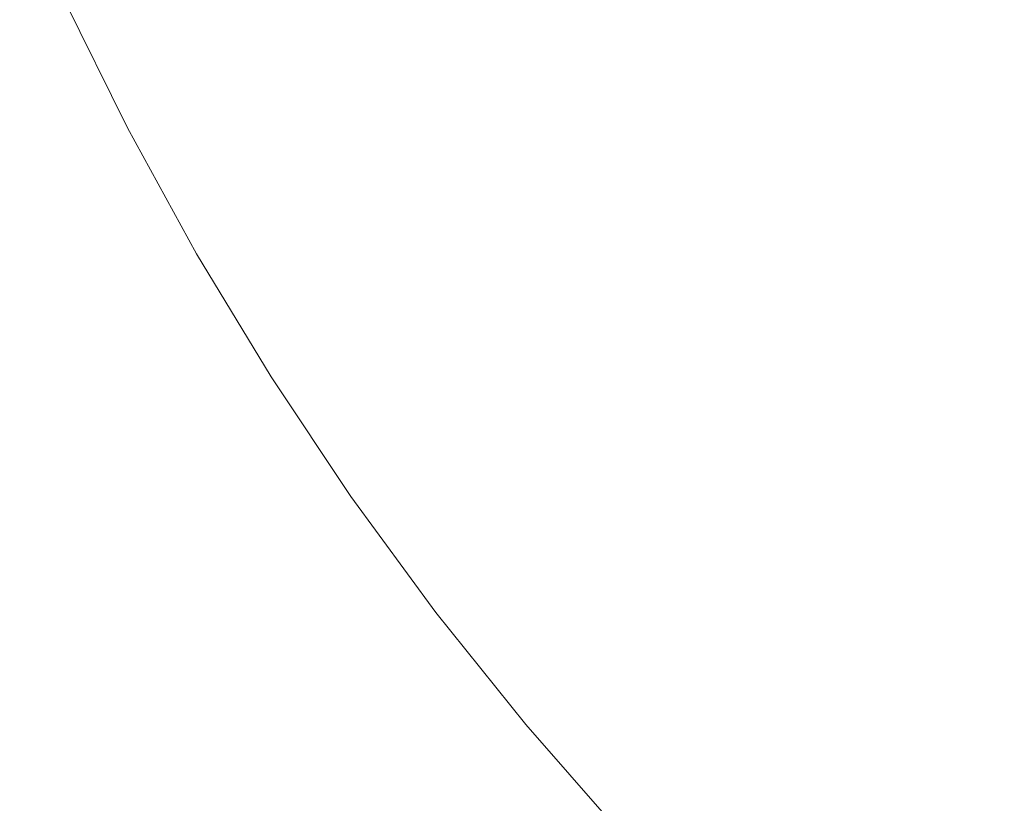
# Model space of a CAD drawing. Header units: centimetres. Extents: x -26 to 27.3, y -25.9 to -24.1.
# Tile 67 of 224: x -8.1934 to -8.1037, y -25.5599 to -25.4886. Entities that reach past the tile are written whole.
import ezdxf

# ---------------------------------------------------------------- set-up
doc = ezdxf.new("R2010")
doc.units = ezdxf.units.CM
doc.header["$LTSCALE"] = 2.54
doc.layers.add('Lucido design-1', color=7, linetype='Continuous')

# ---------------------------------------------------------------- blocks, each defined once
blk = doc.blocks.new('Gruppo-7-1')
at = {"color": 7, "linetype": 'Continuous', "lineweight": 9}
blk.add_3dface([(-25.917482, -24.159888, 1182.422727), (-25.917482, -25.759888, 1182.422727), (27.182518, -25.759888, 1182.422727), (27.182518, -24.159888, 1182.422727)], dxfattribs=at)
for points, invisible_edges in [([(-8.194646, -25.474693, 1181.622727), (-8.189374, -25.486673, 1181.622727), (-25.917482, -25.759888, 1181.622727)], 10), ([(-8.165177, -25.48883, 1181.624904), (-8.170566, -25.477903, 1181.624904), (-8.166924, -25.476205, 1181.625844), (-8.161613, -25.486974, 1181.625844)], 15), ([(-8.168776, -25.490703, 1181.624131), (-8.174243, -25.479617, 1181.624131), (-8.170566, -25.477903, 1181.624904), (-8.165177, -25.48883, 1181.624904)], 15), ([(-8.142368, -25.489726, 1181.631218), (-8.147818, -25.479793, 1181.631218), (-8.144513, -25.478073, 1181.632951), (-8.139142, -25.487863, 1181.632951)], 15), ([(-8.121485, -25.489852, 1181.641348), (-8.12696, -25.48083, 1181.641348), (-8.12412, -25.47919, 1181.643793), (-8.118719, -25.48809, 1181.643793)], 15), ([(-8.172403, -25.492591, 1181.623525), (-8.177949, -25.481346, 1181.623525), (-8.174243, -25.479617, 1181.624131), (-8.168776, -25.490703, 1181.624131)], 15), ([(-8.145656, -25.491624, 1181.629637), (-8.151185, -25.481546, 1181.629637), (-8.147818, -25.479793, 1181.631218), (-8.142368, -25.489726, 1181.631218)], 15), ([(-8.124336, -25.491668, 1181.639037), (-8.129887, -25.48252, 1181.639037), (-8.12696, -25.48083, 1181.641348), (-8.121485, -25.489852, 1181.641348)], 15), ([(-8.103095, -25.489855, 1181.654822), (-8.108587, -25.481635, 1181.654822), (-8.106307, -25.480183, 1181.657866), (-8.10088, -25.488305, 1181.657866)], 15), ([(-8.176052, -25.494491, 1181.623088), (-8.181678, -25.483084, 1181.623088), (-8.177949, -25.481346, 1181.623525), (-8.172403, -25.492591, 1181.623525)], 15), ([(-8.149001, -25.493555, 1181.628213), (-8.154611, -25.483329, 1181.628213), (-8.151185, -25.481546, 1181.629637), (-8.145656, -25.491624, 1181.629637)], 15), ([(-8.105411, -25.491477, 1181.651887), (-8.110972, -25.483155, 1181.651887), (-8.108587, -25.481635, 1181.654822), (-8.103095, -25.489855, 1181.654822)], 15), ([(-8.127266, -25.493535, 1181.636865), (-8.132896, -25.484257, 1181.636865), (-8.129887, -25.48252, 1181.639037), (-8.124336, -25.491668, 1181.639037)], 15), ([(-8.179718, -25.496399, 1181.622822), (-8.185423, -25.484831, 1181.622822), (-8.181678, -25.483084, 1181.623088), (-8.176052, -25.494491, 1181.623088)], 15), ([(-8.152396, -25.495516, 1181.626947), (-8.158089, -25.48514, 1181.626947), (-8.154611, -25.483329, 1181.628213), (-8.149001, -25.493555, 1181.628213)], 15), ([(-8.107826, -25.493168, 1181.649067), (-8.113458, -25.484739, 1181.649067), (-8.110972, -25.483155, 1181.651887), (-8.105411, -25.491477, 1181.651887)], 15), ([(-8.130272, -25.49545, 1181.634835), (-8.135983, -25.48604, 1181.634835), (-8.132896, -25.484257, 1181.636865), (-8.127266, -25.493535, 1181.636865)], 15), ([(-8.183585, -25.498413, 1181.622727), (-8.189374, -25.486673, 1181.622727), (-8.185423, -25.484831, 1181.622822), (-8.179718, -25.496399, 1181.622822)], 14), ([(-8.155837, -25.497502, 1181.625844), (-8.161613, -25.486974, 1181.625844), (-8.158089, -25.48514, 1181.626947), (-8.152396, -25.495516, 1181.626947)], 15), ([(-8.110335, -25.494925, 1181.646368), (-8.116042, -25.486385, 1181.646368), (-8.113458, -25.484739, 1181.649067), (-8.107826, -25.493168, 1181.649067)], 15), ([(-8.133349, -25.49741, 1181.632951), (-8.139142, -25.487863, 1181.632951), (-8.135983, -25.48604, 1181.634835), (-8.130272, -25.49545, 1181.634835)], 15), ([(-8.112935, -25.496746, 1181.643793), (-8.118719, -25.48809, 1181.643793), (-8.116042, -25.486385, 1181.646368), (-8.110335, -25.494925, 1181.646368)], 15), ([(-25.917482, -25.759888, 1181.622727), (-8.189374, -25.486673, 1181.622727), (-8.183585, -25.498413, 1181.622727)], 9), ([(-8.159317, -25.499511, 1181.624904), (-8.165177, -25.48883, 1181.624904), (-8.161613, -25.486974, 1181.625844), (-8.155837, -25.497502, 1181.625844)], 15), ([(-8.136491, -25.499412, 1181.631218), (-8.142368, -25.489726, 1181.631218), (-8.139142, -25.487863, 1181.632951), (-8.133349, -25.49741, 1181.632951)], 15), ([(-8.115622, -25.498627, 1181.641348), (-8.121485, -25.489852, 1181.641348), (-8.118719, -25.48809, 1181.643793), (-8.112935, -25.496746, 1181.643793)], 15), ([(-8.162831, -25.50154, 1181.624131), (-8.168776, -25.490703, 1181.624131), (-8.165177, -25.48883, 1181.624904), (-8.159317, -25.499511, 1181.624904)], 15), ([(-8.139693, -25.501452, 1181.629637), (-8.145656, -25.491624, 1181.629637), (-8.142368, -25.489726, 1181.631218), (-8.136491, -25.499412, 1181.631218)], 15), ([(-8.118391, -25.500566, 1181.639037), (-8.124336, -25.491668, 1181.639037), (-8.121485, -25.489852, 1181.641348), (-8.115622, -25.498627, 1181.641348)], 15), ([(-8.099492, -25.499549, 1181.651887), (-8.105411, -25.491477, 1181.651887), (-8.103095, -25.489855, 1181.654822), (-8.097249, -25.497828, 1181.654822)], 15), ([(-8.166372, -25.503585, 1181.623525), (-8.172403, -25.492591, 1181.623525), (-8.168776, -25.490703, 1181.624131), (-8.162831, -25.50154, 1181.624131)], 15), ([(-8.14295, -25.503527, 1181.628213), (-8.149001, -25.493555, 1181.628213), (-8.145656, -25.491624, 1181.629637), (-8.139693, -25.501452, 1181.629637)], 15), ([(-8.121237, -25.502559, 1181.636865), (-8.127266, -25.493535, 1181.636865), (-8.124336, -25.491668, 1181.639037), (-8.118391, -25.500566, 1181.639037)], 15), ([(-8.101831, -25.501344, 1181.649067), (-8.107826, -25.493168, 1181.649067), (-8.105411, -25.491477, 1181.651887), (-8.099492, -25.499549, 1181.651887)], 15), ([(-8.169935, -25.505642, 1181.623088), (-8.176052, -25.494491, 1181.623088), (-8.172403, -25.492591, 1181.623525), (-8.166372, -25.503585, 1181.623525)], 15), ([(-8.146257, -25.505633, 1181.626947), (-8.152396, -25.495516, 1181.626947), (-8.149001, -25.493555, 1181.628213), (-8.14295, -25.503527, 1181.628213)], 15), ([(-8.124157, -25.504603, 1181.634835), (-8.130272, -25.49545, 1181.634835), (-8.127266, -25.493535, 1181.636865), (-8.121237, -25.502559, 1181.636865)], 15), ([(-8.104262, -25.503209, 1181.646368), (-8.110335, -25.494925, 1181.646368), (-8.107826, -25.493168, 1181.649067), (-8.101831, -25.501344, 1181.649067)], 15), ([(-8.173514, -25.507708, 1181.622822), (-8.179718, -25.496399, 1181.622822), (-8.176052, -25.494491, 1181.623088), (-8.169935, -25.505642, 1181.623088)], 15), ([(-8.10678, -25.505141, 1181.643793), (-8.112935, -25.496746, 1181.643793), (-8.110335, -25.494925, 1181.646368), (-8.104262, -25.503209, 1181.646368)], 15), ([(-8.149607, -25.507768, 1181.625844), (-8.155837, -25.497502, 1181.625844), (-8.152396, -25.495516, 1181.626947), (-8.146257, -25.505633, 1181.626947)], 15), ([(-8.127145, -25.506695, 1181.632951), (-8.133349, -25.49741, 1181.632951), (-8.130272, -25.49545, 1181.634835), (-8.124157, -25.504603, 1181.634835)], 15), ([(-8.17729, -25.509888, 1181.622727), (-8.183585, -25.498413, 1181.622727), (-8.179718, -25.496399, 1181.622822), (-8.173514, -25.507708, 1181.622822)], 14), ([(-8.109382, -25.507138, 1181.641348), (-8.115622, -25.498627, 1181.641348), (-8.112935, -25.496746, 1181.643793), (-8.10678, -25.505141, 1181.643793)], 15), ([(-8.152996, -25.509927, 1181.624904), (-8.159317, -25.499511, 1181.624904), (-8.155837, -25.497502, 1181.625844), (-8.149607, -25.507768, 1181.625844)], 15), ([(-8.130196, -25.508832, 1181.631218), (-8.136491, -25.499412, 1181.631218), (-8.133349, -25.49741, 1181.632951), (-8.127145, -25.506695, 1181.632951)], 15), ([(-8.183585, -25.498413, 1181.622727), (-8.17729, -25.509888, 1181.622727), (-25.917482, -25.759888, 1181.622727)], 10), ([(-8.112063, -25.509195, 1181.639037), (-8.118391, -25.500566, 1181.639037), (-8.115622, -25.498627, 1181.641348), (-8.109382, -25.507138, 1181.641348)], 15), ([(-8.156418, -25.512107, 1181.624131), (-8.162831, -25.50154, 1181.624131), (-8.159317, -25.499511, 1181.624904), (-8.152996, -25.509927, 1181.624904)], 15), ([(-8.133306, -25.51101, 1181.629637), (-8.139693, -25.501452, 1181.629637), (-8.136491, -25.499412, 1181.631218), (-8.130196, -25.508832, 1181.631218)], 15), ([(-8.11482, -25.511311, 1181.636865), (-8.121237, -25.502559, 1181.636865), (-8.118391, -25.500566, 1181.639037), (-8.112063, -25.509195, 1181.639037)], 15), ([(-8.159867, -25.514304, 1181.623525), (-8.166372, -25.503585, 1181.623525), (-8.162831, -25.50154, 1181.624131), (-8.156418, -25.512107, 1181.624131)], 15), ([(-8.13647, -25.513225, 1181.628213), (-8.14295, -25.503527, 1181.628213), (-8.139693, -25.501452, 1181.629637), (-8.133306, -25.51101, 1181.629637)], 15), ([(-8.097832, -25.51122, 1181.646368), (-8.104262, -25.503209, 1181.646368), (-8.101831, -25.501344, 1181.649067), (-8.095485, -25.509251, 1181.649067)], 15), ([(-8.117648, -25.51348, 1181.634835), (-8.124157, -25.504603, 1181.634835), (-8.121237, -25.502559, 1181.636865), (-8.11482, -25.511311, 1181.636865)], 15), ([(-8.100264, -25.51326, 1181.643793), (-8.10678, -25.505141, 1181.643793), (-8.104262, -25.503209, 1181.646368), (-8.097832, -25.51122, 1181.646368)], 15), ([(-8.163337, -25.516515, 1181.623088), (-8.169935, -25.505642, 1181.623088), (-8.166372, -25.503585, 1181.623525), (-8.159867, -25.514304, 1181.623525)], 15), ([(-8.139682, -25.515474, 1181.626947), (-8.146257, -25.505633, 1181.626947), (-8.14295, -25.503527, 1181.628213), (-8.13647, -25.513225, 1181.628213)], 15), ([(-8.120542, -25.515701, 1181.632951), (-8.127145, -25.506695, 1181.632951), (-8.124157, -25.504603, 1181.634835), (-8.117648, -25.51348, 1181.634835)], 15), ([(-8.102776, -25.515368, 1181.641348), (-8.109382, -25.507138, 1181.641348), (-8.10678, -25.505141, 1181.643793), (-8.100264, -25.51326, 1181.643793)], 15), ([(-8.166822, -25.518735, 1181.622822), (-8.173514, -25.507708, 1181.622822), (-8.169935, -25.505642, 1181.623088), (-8.163337, -25.516515, 1181.623088)], 15), ([(-8.142936, -25.517752, 1181.625844), (-8.149607, -25.507768, 1181.625844), (-8.146257, -25.505633, 1181.626947), (-8.139682, -25.515474, 1181.626947)], 15), ([(-8.123497, -25.517969, 1181.631218), (-8.130196, -25.508832, 1181.631218), (-8.127145, -25.506695, 1181.632951), (-8.120542, -25.515701, 1181.632951)], 15), ([(-8.170499, -25.521078, 1181.622727), (-8.17729, -25.509888, 1181.622727), (-8.173514, -25.507708, 1181.622822), (-8.166822, -25.518735, 1181.622822)], 14), ([(-8.146228, -25.520057, 1181.624904), (-8.152996, -25.509927, 1181.624904), (-8.149607, -25.507768, 1181.625844), (-8.142936, -25.517752, 1181.625844)], 15), ([(-8.105365, -25.517541, 1181.639037), (-8.112063, -25.509195, 1181.639037), (-8.109382, -25.507138, 1181.641348), (-8.102776, -25.515368, 1181.641348)], 15), ([(-8.126509, -25.52028, 1181.629637), (-8.133306, -25.51101, 1181.629637), (-8.130196, -25.508832, 1181.631218), (-8.123497, -25.517969, 1181.631218)], 15), ([(-8.108027, -25.519774, 1181.636865), (-8.11482, -25.511311, 1181.636865), (-8.112063, -25.509195, 1181.639037), (-8.105365, -25.517541, 1181.639037)], 15), ([(-8.17729, -25.509888, 1181.622727), (-8.170499, -25.521078, 1181.622727), (-25.917482, -25.759888, 1181.622727)], 10), ([(-8.149551, -25.522384, 1181.624131), (-8.156418, -25.512107, 1181.624131), (-8.152996, -25.509927, 1181.624904), (-8.146228, -25.520057, 1181.624904)], 15), ([(-8.129573, -25.522631, 1181.628213), (-8.13647, -25.513225, 1181.628213), (-8.133306, -25.51101, 1181.629637), (-8.126509, -25.52028, 1181.629637)], 15), ([(-8.110758, -25.522065, 1181.634835), (-8.117648, -25.51348, 1181.634835), (-8.11482, -25.511311, 1181.636865), (-8.108027, -25.519774, 1181.636865)], 15), ([(-8.152901, -25.52473, 1181.623525), (-8.159867, -25.514304, 1181.623525), (-8.156418, -25.512107, 1181.624131), (-8.149551, -25.522384, 1181.624131)], 15), ([(-8.132683, -25.525018, 1181.626947), (-8.139682, -25.515474, 1181.626947), (-8.13647, -25.513225, 1181.628213), (-8.129573, -25.522631, 1181.628213)], 15), ([(-8.113552, -25.52441, 1181.632951), (-8.120542, -25.515701, 1181.632951), (-8.117648, -25.51348, 1181.634835), (-8.110758, -25.522065, 1181.634835)], 15), ([(-8.156271, -25.52709, 1181.623088), (-8.163337, -25.516515, 1181.623088), (-8.159867, -25.514304, 1181.623525), (-8.152901, -25.52473, 1181.623525)], 15), ([(-8.135835, -25.527436, 1181.625844), (-8.142936, -25.517752, 1181.625844), (-8.139682, -25.515474, 1181.626947), (-8.132683, -25.525018, 1181.626947)], 15), ([(-8.116406, -25.526805, 1181.631218), (-8.123497, -25.517969, 1181.631218), (-8.120542, -25.515701, 1181.632951), (-8.113552, -25.52441, 1181.632951)], 15), ([(-8.09831, -25.525586, 1181.639037), (-8.105365, -25.517541, 1181.639037), (-8.102776, -25.515368, 1181.641348), (-8.095818, -25.523302, 1181.641348)], 15), ([(-8.159656, -25.52946, 1181.622822), (-8.166822, -25.518735, 1181.622822), (-8.163337, -25.516515, 1181.623088), (-8.156271, -25.52709, 1181.623088)], 15), ([(-8.139023, -25.529883, 1181.624904), (-8.146228, -25.520057, 1181.624904), (-8.142936, -25.517752, 1181.625844), (-8.135835, -25.527436, 1181.625844)], 15), ([(-8.100872, -25.527934, 1181.636865), (-8.108027, -25.519774, 1181.636865), (-8.105365, -25.517541, 1181.639037), (-8.09831, -25.525586, 1181.639037)], 15), ([(-8.119314, -25.529245, 1181.629637), (-8.126509, -25.52028, 1181.629637), (-8.123497, -25.517969, 1181.631218), (-8.116406, -25.526805, 1181.631218)], 15), ([(-8.163228, -25.531961, 1181.622727), (-8.170499, -25.521078, 1181.622727), (-8.166822, -25.518735, 1181.622822), (-8.159656, -25.52946, 1181.622822)], 14), ([(-8.142242, -25.532353, 1181.624131), (-8.149551, -25.522384, 1181.624131), (-8.146228, -25.520057, 1181.624904), (-8.139023, -25.529883, 1181.624904)], 15), ([(-8.122272, -25.531728, 1181.628213), (-8.129573, -25.522631, 1181.628213), (-8.126509, -25.52028, 1181.629637), (-8.119314, -25.529245, 1181.629637)], 15), ([(-8.1035, -25.530342, 1181.634835), (-8.110758, -25.522065, 1181.634835), (-8.108027, -25.519774, 1181.636865), (-8.100872, -25.527934, 1181.636865)], 15), ([(-25.917482, -25.759888, 1181.622727), (-8.170499, -25.521078, 1181.622727), (-8.163228, -25.531961, 1181.622727)], 9), ([(-8.106189, -25.532806, 1181.632951), (-8.113552, -25.52441, 1181.632951), (-8.110758, -25.522065, 1181.634835), (-8.1035, -25.530342, 1181.634835)], 15), ([(-8.145486, -25.534842, 1181.623525), (-8.152901, -25.52473, 1181.623525), (-8.149551, -25.522384, 1181.624131), (-8.142242, -25.532353, 1181.624131)], 15), ([(-8.125276, -25.534248, 1181.626947), (-8.132683, -25.525018, 1181.626947), (-8.129573, -25.522631, 1181.628213), (-8.122272, -25.531728, 1181.628213)], 15), ([(-8.148751, -25.537347, 1181.623088), (-8.156271, -25.52709, 1181.623088), (-8.152901, -25.52473, 1181.623525), (-8.145486, -25.534842, 1181.623525)], 15), ([(-8.108935, -25.535323, 1181.631218), (-8.116406, -25.526805, 1181.631218), (-8.113552, -25.52441, 1181.632951), (-8.106189, -25.532806, 1181.632951)], 15), ([(-8.128319, -25.536801, 1181.625844), (-8.135835, -25.527436, 1181.625844), (-8.132683, -25.525018, 1181.626947), (-8.125276, -25.534248, 1181.626947)], 15), ([(-8.152029, -25.539862, 1181.622822), (-8.159656, -25.52946, 1181.622822), (-8.156271, -25.52709, 1181.623088), (-8.148751, -25.537347, 1181.623088)], 15), ([(-8.131397, -25.539384, 1181.624904), (-8.139023, -25.529883, 1181.624904), (-8.135835, -25.527436, 1181.625844), (-8.128319, -25.536801, 1181.625844)], 15), ([(-8.111735, -25.537888, 1181.629637), (-8.119314, -25.529245, 1181.629637), (-8.116406, -25.526805, 1181.631218), (-8.108935, -25.535323, 1181.631218)], 15), ([(-8.155488, -25.542516, 1181.622727), (-8.163228, -25.531961, 1181.622727), (-8.159656, -25.52946, 1181.622822), (-8.152029, -25.539862, 1181.622822)], 14), ([(-8.114582, -25.540497, 1181.628213), (-8.122272, -25.531728, 1181.628213), (-8.119314, -25.529245, 1181.629637), (-8.111735, -25.537888, 1181.629637)], 15), ([(-8.134506, -25.541992, 1181.624131), (-8.142242, -25.532353, 1181.624131), (-8.139023, -25.529883, 1181.624904), (-8.131397, -25.539384, 1181.624904)], 15), ([(-8.098467, -25.540873, 1181.632951), (-8.106189, -25.532806, 1181.632951), (-8.1035, -25.530342, 1181.634835), (-8.095887, -25.538293, 1181.634835)], 15), ([(-8.163228, -25.531961, 1181.622727), (-8.155488, -25.542516, 1181.622727), (-25.917482, -25.759888, 1181.622727)], 10), ([(-8.117473, -25.543146, 1181.626947), (-8.125276, -25.534248, 1181.626947), (-8.122272, -25.531728, 1181.628213), (-8.114582, -25.540497, 1181.628213)], 15), ([(-8.137638, -25.544621, 1181.623525), (-8.145486, -25.534842, 1181.623525), (-8.142242, -25.532353, 1181.624131), (-8.134506, -25.541992, 1181.624131)], 15), ([(-8.101101, -25.543507, 1181.631218), (-8.108935, -25.535323, 1181.631218), (-8.106189, -25.532806, 1181.632951), (-8.098467, -25.540873, 1181.632951)], 15), ([(-8.14079, -25.547265, 1181.623088), (-8.148751, -25.537347, 1181.623088), (-8.145486, -25.534842, 1181.623525), (-8.137638, -25.544621, 1181.623525)], 15), ([(-8.120402, -25.54583, 1181.625844), (-8.128319, -25.536801, 1181.625844), (-8.125276, -25.534248, 1181.626947), (-8.117473, -25.543146, 1181.626947)], 15), ([(-8.103786, -25.546192, 1181.629637), (-8.111735, -25.537888, 1181.629637), (-8.108935, -25.535323, 1181.631218), (-8.101101, -25.543507, 1181.631218)], 15), ([(-8.143956, -25.549922, 1181.622822), (-8.152029, -25.539862, 1181.622822), (-8.148751, -25.537347, 1181.623088), (-8.14079, -25.547265, 1181.623088)], 15), ([(-8.123364, -25.548544, 1181.624904), (-8.131397, -25.539384, 1181.624904), (-8.128319, -25.536801, 1181.625844), (-8.120402, -25.54583, 1181.625844)], 15), ([(-8.106516, -25.548922, 1181.628213), (-8.114582, -25.540497, 1181.628213), (-8.111735, -25.537888, 1181.629637), (-8.103786, -25.546192, 1181.629637)], 15), ([(-8.147295, -25.552724, 1181.622727), (-8.155488, -25.542516, 1181.622727), (-8.152029, -25.539862, 1181.622822), (-8.143956, -25.549922, 1181.622822)], 14), ([(-8.126356, -25.551285, 1181.624131), (-8.134506, -25.541992, 1181.624131), (-8.131397, -25.539384, 1181.624904), (-8.123364, -25.548544, 1181.624904)], 15), ([(-8.109289, -25.551695, 1181.626947), (-8.117473, -25.543146, 1181.626947), (-8.114582, -25.540497, 1181.628213), (-8.106516, -25.548922, 1181.628213)], 15), ([(-8.129371, -25.554048, 1181.623525), (-8.137638, -25.544621, 1181.623525), (-8.134506, -25.541992, 1181.624131), (-8.126356, -25.551285, 1181.624131)], 15), ([(-25.917482, -25.759888, 1181.622727), (-8.155488, -25.542516, 1181.622727), (-8.147295, -25.552724, 1181.622727)], 9), ([(-8.112098, -25.554504, 1181.625844), (-8.120402, -25.54583, 1181.625844), (-8.117473, -25.543146, 1181.626947), (-8.109289, -25.551695, 1181.626947)], 15), ([(-8.095482, -25.554141, 1181.629637), (-8.103786, -25.546192, 1181.629637), (-8.101101, -25.543507, 1181.631218), (-8.092917, -25.551341, 1181.631218)], 15), ([(-8.132404, -25.556828, 1181.623088), (-8.14079, -25.547265, 1181.623088), (-8.137638, -25.544621, 1181.623525), (-8.129371, -25.554048, 1181.623525)], 15), ([(-8.114939, -25.557345, 1181.624904), (-8.123364, -25.548544, 1181.624904), (-8.120402, -25.54583, 1181.625844), (-8.112098, -25.554504, 1181.625844)], 15), ([(-8.098091, -25.556988, 1181.628213), (-8.106516, -25.548922, 1181.628213), (-8.103786, -25.546192, 1181.629637), (-8.095482, -25.554141, 1181.629637)], 15), ([(-8.135451, -25.55962, 1181.622822), (-8.143956, -25.549922, 1181.622822), (-8.14079, -25.547265, 1181.623088), (-8.132404, -25.556828, 1181.623088)], 15), ([(-8.117808, -25.560214, 1181.624131), (-8.126356, -25.551285, 1181.624131), (-8.123364, -25.548544, 1181.624904), (-8.114939, -25.557345, 1181.624904)], 15), ([(-8.10074, -25.559879, 1181.626947), (-8.109289, -25.551695, 1181.626947), (-8.106516, -25.548922, 1181.628213), (-8.098091, -25.556988, 1181.628213)], 15), ([(-8.138665, -25.562565, 1181.622727), (-8.147295, -25.552724, 1181.622727), (-8.143956, -25.549922, 1181.622822), (-8.135451, -25.55962, 1181.622822)], 14), ([(-8.1207, -25.563106, 1181.623525), (-8.129371, -25.554048, 1181.623525), (-8.126356, -25.551285, 1181.624131), (-8.117808, -25.560214, 1181.624131)], 15), ([(-8.103424, -25.562808, 1181.625844), (-8.112098, -25.554504, 1181.625844), (-8.109289, -25.551695, 1181.626947), (-8.10074, -25.559879, 1181.626947)], 15), ([(-25.917482, -25.759888, 1181.622727), (-8.147295, -25.552724, 1181.622727), (-8.138665, -25.562565, 1181.622727)], 9), ([(-8.123609, -25.566015, 1181.623088), (-8.132404, -25.556828, 1181.623088), (-8.129371, -25.554048, 1181.623525), (-8.1207, -25.563106, 1181.623525)], 15), ([(-8.106138, -25.56577, 1181.624904), (-8.114939, -25.557345, 1181.624904), (-8.112098, -25.554504, 1181.625844), (-8.103424, -25.562808, 1181.625844)], 15), ([(-8.126531, -25.568937, 1181.622822), (-8.135451, -25.55962, 1181.622822), (-8.132404, -25.556828, 1181.623088), (-8.123609, -25.566015, 1181.623088)], 15), ([(-8.108879, -25.568762, 1181.624131), (-8.117808, -25.560214, 1181.624131), (-8.114939, -25.557345, 1181.624904), (-8.106138, -25.56577, 1181.624904)], 15), ([(-8.129614, -25.57202, 1181.622727), (-8.138665, -25.562565, 1181.622727), (-8.135451, -25.55962, 1181.622822), (-8.126531, -25.568937, 1181.622822)], 14)]:
    blk.add_3dface(points, dxfattribs=dict(at, invisible_edges=invisible_edges))

msp = doc.modelspace()

# ---------------------------------------------------------------- block references
at = {"layer": 'Lucido design-1', "color": 7}
msp.add_blockref('Gruppo-7-1', (0, 0), dxfattribs=at)

doc.saveas('drawing.dxf')
